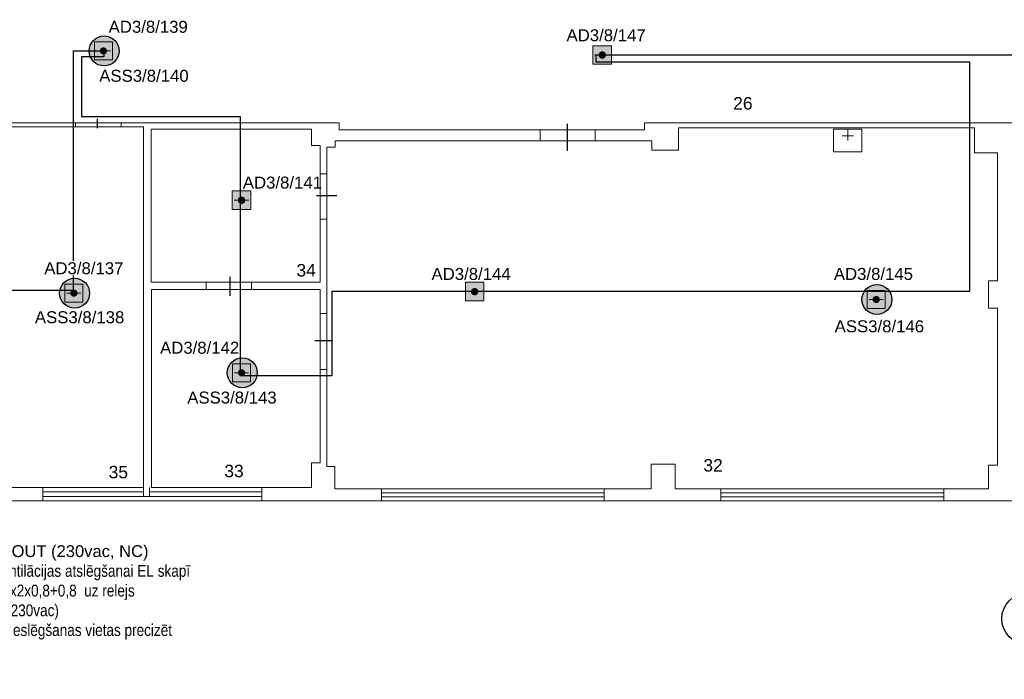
# Model space of a CAD drawing. Header units: millimetres. Extents: x -197461 to 862495, y -970068 to 63888.
# Tile 198 of 205: x -121923 to -104563, y -137108 to -125472. Entities that reach past the tile are written whole.
import ezdxf
from ezdxf import colors
from ezdxf.entities.mleader import LeaderData, LeaderLine
from ezdxf.math import Vec2, Vec3

# ---------------------------------------------------------------- set-up
doc = ezdxf.new("R2010")
doc.units = ezdxf.units.MM
doc.layers.get('0').update_dxf_attribs({"linetype": 'CONTINUOUS'})
for name, color, linetype, lineweight in [('1_eksplikacija', 8, 'CONTINUOUS', 15), ('1_ESOSAS_SIENAS', 7, 'CONTINUOUS', 30), ('1_sanehnika', 8, 'CONTINUOUS', 15), ('S-GRID-IDEN', 1, 'CONTINUOUS', 25)]:
    doc.layers.add(name, color=color, linetype=linetype, lineweight=lineweight)
doc.layers.add('UAS', color=240, linetype='CONTINUOUS')
doc.styles.add('ARIAL', font='arialbd.ttf')
doc.styles.add('PBL', font='arial.ttf')

# ---------------------------------------------------------------- blocks, each defined once
blk = doc.blocks.new('Grid - Ass 4_0mm-197408-Pirmā stāva plāns uz atzīmes 0_000 M1-150')
at = {"layer": 'S-GRID-IDEN'}
blk.add_circle((0, 0), 3, dxfattribs=at)
blk = doc.blocks.new('AD-proj')
at = {"lineweight": 5}
blk.add_lwpolyline([(-250, -250), (250, -250), (250, 250), (-250, 250)], close=True, dxfattribs=at)
at = {"const_width": 30}
blk.add_lwpolyline([(-200, 0), (200, 0)], dxfattribs=at)
at = {"const_width": 100}
blk.add_lwpolyline([(-50, 0, 1), (50, 0, 1)], format="xyb", close=True, dxfattribs=at)

msp = doc.modelspace()

# ---------------------------------------------------------------- hatches: boundary and pattern name
at = {"layer": 'UAS', "lineweight": 50, "true_color": 0xffffff}
h = msp.add_hatch(color=7, dxfattribs=at)
h.dxf.hatch_style = 1
h.paths.add_polyline_path([(-120415.34038, -126022.72917, -1), (-120478.42732, -126022.72917, -1)], flags=0)
h.paths.add_polyline_path([(-120604.60118, -125865.01184), (-120604.60118, -126180.4465), (-120289.16652, -126180.4465), (-120289.16652, -125865.01184)], flags=16)
h.paths.add_polyline_path([(-120170.30267, -126023.44635, 1), (-120698.34998, -126023.44635, 1)])
h.paths.add_polyline_path([(-120289.16652, -126180.4465), (-120604.60118, -126180.4465), (-120604.60118, -125865.01184), (-120289.16652, -125865.01184)], flags=16)
h = msp.add_hatch(color=7, dxfattribs=at)
h.dxf.hatch_style = 1
h.paths.add_polyline_path([(-111684.18275, -126095.29531), (-111618.71181, -126095.29531, 1)], flags=16)
h.paths.add_polyline_path([(-111487.76993, -126258.97266), (-111487.76993, -125931.61796), (-111815.12463, -125931.61796), (-111815.12463, -126258.97266)])
h = msp.add_hatch(color=7, dxfattribs=at)
h.dxf.hatch_style = 1
h.paths.add_polyline_path([(-118043.74806, -128657.05369), (-117978.27712, -128657.05369, 1)], flags=16)
h.paths.add_polyline_path([(-117847.33524, -128820.73104), (-117847.33524, -128493.37634), (-118174.68994, -128493.37634), (-118174.68994, -128820.73104)])
at = {"layer": 'UAS', "lineweight": 50, "true_color": 0xc7c8ca}
h = msp.add_hatch(color=9, dxfattribs=at)
h.dxf.hatch_style = 1
h.paths.add_polyline_path([(-120935.55117, -130295.60311, -1), (-120998.6381, -130295.60311, -1)], flags=0)
h.paths.add_polyline_path([(-121124.81197, -130137.88578), (-121124.81197, -130453.32045), (-120809.3773, -130453.32045), (-120809.3773, -130137.88578)], flags=16)
h.paths.add_polyline_path([(-120690.51346, -130296.32029, 1), (-121218.56077, -130296.32029, 1)])
h.paths.add_polyline_path([(-120809.3773, -130453.32045), (-121124.81197, -130453.32045), (-121124.81197, -130137.88578), (-120809.3773, -130137.88578)], flags=16)
at = {"layer": 'UAS', "lineweight": 50, "true_color": 0xffffff}
h = msp.add_hatch(color=7, dxfattribs=at)
h.dxf.hatch_style = 1
h.paths.add_polyline_path([(-113934.16439, -130268.58493), (-113868.69345, -130268.58493, 1)], flags=16)
h.paths.add_polyline_path([(-113737.75157, -130432.26228), (-113737.75157, -130104.90759), (-114065.10627, -130104.90759), (-114065.10627, -130432.26228)])
at = {"layer": 'UAS', "lineweight": 50, "true_color": 0xc7c8ca}
h = msp.add_hatch(color=9, dxfattribs=at)
h.dxf.hatch_style = 1
h.paths.add_polyline_path([(-106790.08531, -130407.36242, -1), (-106853.17224, -130407.36242, -1)], flags=0)
h.paths.add_polyline_path([(-106979.34611, -130249.64508), (-106979.34611, -130565.07975), (-106663.91144, -130565.07975), (-106663.91144, -130249.64508)], flags=16)
h.paths.add_polyline_path([(-106545.0476, -130408.07959, 1), (-107073.09491, -130408.07959, 1)])
h.paths.add_polyline_path([(-106663.91144, -130565.07975), (-106979.34611, -130565.07975), (-106979.34611, -130249.64508), (-106663.91144, -130249.64508)], flags=16)
h = msp.add_hatch(color=9, dxfattribs=at)
h.dxf.hatch_style = 1
h.paths.add_polyline_path([(-117978.95903, -131699.74199, -1), (-118042.04597, -131699.74199, -1)], flags=0)
h.paths.add_polyline_path([(-118168.21983, -131542.02465), (-118168.21983, -131857.45932), (-117852.78517, -131857.45932), (-117852.78517, -131542.02465)], flags=16)
h.paths.add_polyline_path([(-117733.92133, -131700.45916, 1), (-118261.96864, -131700.45916, 1)])
h.paths.add_polyline_path([(-117852.78517, -131857.45932), (-118168.21983, -131857.45932), (-118168.21983, -131542.02465), (-117852.78517, -131542.02465)], flags=16)

# ---------------------------------------------------------------- linework, layer by layer
at = {"color": 18, "true_color": 0x000000}
for p, q in [((-120552.89327, -127387.80331), (-120552.89327, -127220.48764)), ((-112262.31764, -127786.45802), (-112262.31764, -127310.65521)), ((-116692.04663, -128571.15334), (-116329.28316, -128571.15334)), ((-118209.05422, -130344.25414), (-118209.05422, -130005.49003)), ((-116717.26458, -131132.42412), (-116402.54504, -131132.42412))]:
    msp.add_line(p, q, dxfattribs=at)
at = {"layer": '1_ESOSAS_SIENAS', "color": 251, "lineweight": 9, "true_color": 0x636466}
for p, q in [((-123575.64328, -127294.268), (-120132.6021, -127294.268)), ((-122333.94328, -127361.368), (-120129.18842, -127361.368)), ((-120936.94328, -127361.368), (-120936.94328, -127294.268)), ((-120136.04328, -127294.268), (-116287.24328, -127294.268)), ((-120136.04328, -127361.368), (-120136.04328, -127294.268)), ((-120136.04328, -127361.368), (-119737.44328, -127361.368)), ((-119737.44328, -127361.368), (-119737.44328, -133721.818)), ((-119606.94328, -127403.668), (-116777.64328, -127403.668)), ((-119606.94328, -127403.668), (-119606.94328, -130102.468)), ((-116777.64328, -127403.668), (-116777.64328, -127692.868)), ((-116287.24328, -127294.268), (-116287.24328, -127414.268)), ((-116287.24328, -127414.268), (-111540.92559, -127414.268)), ((-112748.94328, -127611.768), (-112748.94328, -127414.268)), ((-111778.74328, -127414.268), (-110907.44328, -127414.268)), ((-111778.74328, -127611.768), (-111778.74328, -127414.268)), ((-110907.44328, -127294.268), (-103611.94328, -127294.268)), ((-110307.74328, -127382.468), (-105090.14328, -127382.468)), ((-110307.74328, -127382.468), (-110307.74328, -127774.068)), ((-105090.14328, -127382.468), (-105090.14328, -127823.368)), ((-116777.64328, -127692.868), (-116625.94328, -127692.868)), ((-116625.94328, -127692.868), (-116625.94328, -128193.868)), ((-116506.04328, -127721.168), (-116506.04328, -128193.868)), ((-116506.04328, -127721.168), (-116357.84328, -127721.168)), ((-116357.84328, -127611.768), (-111750.13361, -127611.768)), ((-116357.84328, -127611.768), (-116357.84328, -127721.168)), ((-111778.74328, -127611.768), (-110776.94328, -127611.768)), ((-110776.94328, -127611.768), (-110776.94328, -127774.068)), ((-110776.94328, -127774.068), (-110307.74328, -127774.068)), ((-105090.14328, -127823.368), (-104680.94328, -127823.368)), ((-104680.94328, -130081.168), (-104680.94328, -127823.368)), ((-116625.94328, -128172.82504), (-116625.94328, -130102.468)), ((-116625.94328, -128193.868), (-116506.04328, -128193.868)), ((-116506.04328, -128154.92525), (-116506.04328, -130652.658)), ((-116625.94328, -128991.168), (-116506.04328, -128991.168)), ((-119606.94328, -130102.468), (-118636.74328, -130102.468)), ((-118671.31921, -130102.468), (-116625.94328, -130102.468)), ((-118636.74328, -130232.868), (-118636.74328, -130102.468)), ((-117835.94328, -130232.868), (-117835.94328, -130102.468)), ((-104839.64328, -130561.038), (-104839.64328, -130081.168)), ((-104839.64328, -130081.168), (-104680.94328, -130081.168)), ((-119596.34328, -130232.868), (-118636.74328, -130232.868)), ((-119596.34328, -130232.868), (-119596.34328, -133721.818)), ((-118680.12987, -130232.868), (-116625.94328, -130232.868)), ((-116625.94328, -130232.868), (-116625.94328, -130652.658)), ((-116625.94328, -130645.14439), (-116625.94328, -133291.468)), ((-116506.04328, -130652.658), (-116625.94328, -130652.658)), ((-116506.04328, -130649.57722), (-116506.04328, -133351.398)), ((-104839.64328, -130561.038), (-104680.94328, -130561.038)), ((-104680.94328, -130561.038), (-104680.94328, -133330.338)), ((-116506.04328, -131640.428), (-116625.94328, -131640.428)), ((-116777.64328, -133291.468), (-116625.94328, -133291.468)), ((-116777.64328, -133291.468), (-116777.64328, -133721.818)), ((-110787.44328, -133312.708), (-110787.44328, -133750.078)), ((-110787.44328, -133312.708), (-110367.64328, -133312.708)), ((-110367.64328, -133312.708), (-110367.64328, -133750.078)), ((-116506.04328, -133351.398), (-116364.94328, -133351.398)), ((-116364.94328, -133351.398), (-116364.94328, -133750.078)), ((-104839.64328, -133330.338), (-104839.64328, -133750.078)), ((-104839.64328, -133330.338), (-104680.94328, -133330.338)), ((-122376.24328, -133721.818), (-119737.44328, -133721.818)), ((-121515.44328, -133721.818), (-121515.44328, -133961.748)), ((-121515.44328, -133799.568), (-119737.44328, -133799.568)), ((-119737.44328, -133721.818), (-119737.44328, -133880.568)), ((-119635.14328, -133721.818), (-119635.14328, -133880.568)), ((-119635.14328, -133799.568), (-117656.04328, -133799.568)), ((-119596.34328, -133721.818), (-116777.64328, -133721.818)), ((-117656.04328, -133721.818), (-117656.04328, -133961.748)), ((-116364.94328, -133750.078), (-110787.44328, -133750.078)), ((-115546.44328, -133750.078), (-115546.44328, -133961.748)), ((-115546.44328, -133820.628), (-111616.54328, -133820.628)), ((-111616.54328, -133750.078), (-111616.54328, -133961.748)), ((-110367.64328, -133750.078), (-104839.64328, -133750.078)), ((-109559.84328, -133750.078), (-109559.84328, -133961.748)), ((-105629.84328, -133820.628), (-109559.84328, -133820.628)), ((-105629.84328, -133750.078), (-105629.84328, -133961.748)), ((-158934.59328, -133961.748), (-98771.84328, -133961.748)), ((-121515.44328, -133880.568), (-117656.04328, -133880.568)), ((-115546.44328, -133891.188), (-111616.54328, -133891.188)), ((-105629.84328, -133891.188), (-109559.84328, -133891.188))]:
    msp.add_line(p, q, dxfattribs=at)
at = {"layer": '1_ESOSAS_SIENAS', "color": 251, "linetype": 'ByBlock', "lineweight": 9, "true_color": 0x636466}
msp.add_line((-110907.44328, -127294.268), (-110907.44328, -127414.268), dxfattribs=at)
at = {"layer": '1_sanehnika', "color": 251, "lineweight": 9, "true_color": 0x636466}
for p, q in [((-107573.64328, -127802.368), (-107573.64328, -127403.668)), ((-107573.64328, -127403.668), (-107072.74328, -127403.668)), ((-107573.64328, -127802.368), (-107573.64328, -127403.668)), ((-107323.24328, -127601.168), (-107323.24328, -127403.668)), ((-107072.74328, -127802.368), (-107072.74328, -127403.668)), ((-107072.74328, -127403.668), (-107072.74328, -127802.368)), ((-107421.94328, -127523.568), (-107224.44328, -127523.568)), ((-107072.74328, -127802.368), (-107573.64328, -127802.368))]:
    msp.add_line(p, q, dxfattribs=at)
at = {"layer": 'UAS', "color": 1}
msp.add_lwpolyline([(-122148.62828, -130243.73468), (-120976.03624, -130243.73468), (-120976.03624, -126023.49587), (-120441.86054, -126023.49587), (-120441.86054, -126128.71795), (-120833.58702, -126128.71795), (-120833.58702, -127177.58174), (-118033.69257, -127177.58174), (-118033.69257, -131749.36925), (-116411.24598, -131749.36925), (-116411.24598, -130260.90495), (-105170.90765, -130260.90495), (-105170.90765, -126222.51995), (-111758.62563, -126222.51995), (-111758.62563, -126090.29768), (-102900.82929, -126090.29768)], dxfattribs=at)
at = {"layer": 'UAS', "color": 1, "lineweight": 30}
for centre in [(-120434.32633, -126023.44635), (-120954.53711, -130296.32029), (-106809.07125, -130408.07959), (-117997.94498, -131700.45916)]:
    msp.add_circle(centre, 264.02365, dxfattribs=at)

# ---------------------------------------------------------------- block references
at = {"layer": 'S-GRID-IDEN', "color": 251, "lineweight": 13, "true_color": 0x636466, "xscale": 149.9999999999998, "yscale": 149.9999999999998, "zscale": 149.9999999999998, "rotation": 90.08143300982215}
msp.add_blockref('Grid - Ass 4_0mm-197408-Pirmā stāva plāns uz atzīmes 0_000 M1-150', (-104158.52605, -136038.74737), dxfattribs=at)
at = {"layer": 'UAS'}
for p, xscale, yscale, zscale in [((-120446.88385, -126022.72917), 0.6308693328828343, 0.6308693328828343, 0.6308693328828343), ((-111651.44728, -126095.29531), 0.6547093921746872, 0.6547093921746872, 0.6547093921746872), ((-118011.01259, -128657.05369), 0.6547093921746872, 0.6547093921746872, 0.6547093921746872), ((-120967.09463, -130295.60311), 0.6308693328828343, 0.6308693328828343, 0.6308693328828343), ((-113901.42892, -130268.58493), 0.6547093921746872, 0.6547093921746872, 0.6547093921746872), ((-106821.62877, -130407.36242), 0.6308693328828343, 0.6308693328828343, 0.6308693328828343), ((-118010.5025, -131699.74199), 0.6308693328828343, 0.6308693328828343, 0.6308693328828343)]:
    msp.add_blockref('AD-proj', p, dxfattribs=dict(at, xscale=xscale, yscale=yscale, zscale=zscale))

# ---------------------------------------------------------------- texts
at = {"layer": '1_eksplikacija', "color": 251, "linetype": 'ByBlock', "lineweight": 9, "true_color": 0x636466, "style": 'PBL'}
for s, p in [('26', (-109342.77177, -127057.25279)), ('34', (-117043.3081, -130001.85929)), ('33', (-118314.7533, -133542.62874)), ('32', (-109868.54752, -133442.3331)), ('35', (-120354.31751, -133562.33594))]:
    msp.add_text(s, height=220, dxfattribs=at).set_placement(p)

# ---------------------------------------------------------------- leaders
at = {"layer": 'UAS', "color": 18, "true_color": 0x000000}
ml = msp.add_multileader_mtext('Standard', dxfattribs=at)
ml.set_content('\\A1;{\\fArial|b0|i0|c186|p34;\\C1;AVM3/8/134 \\C256;\\c0;1. OUT (230vac, NC)\\fArial|b0|i0|c0|p34;\\P\\pxql;\\fArial Narrow|b0|i0|c0|p34;Adre\\fArial Narrow|b0|i0|c186|p34;šu modulis ventilācijas atslēgšanai EL skapī\\fArial Narrow|b0|i0|c0|p34;\\P\\fArial Narrow|b0|i0|c186|p34;JE-E FE180/E30 1x2x0,8+0,8 \\fArial Narrow|b0|i0|c0|p34; uz relejs 4xNO/NC (230vzc/230vac)\\fArial Narrow|b0|i0|c186|p34;\\PUzstadīšanas un pieslēgšanas vietas precizēt montāžas laikā)}', color=(41, 19, 236))
ml.set_leader_properties()
ml.build(insert=Vec2(0, 0))
ml.multileader.update_dxf_attribs({"text_right_attachment_type": 6, "dogleg_length": 0.36, "arrow_head_size": 166.99834})
ctx = ml.context
ctx.base_point, ctx.char_height, ctx.arrow_head_size, ctx.landing_gap_size, ctx.plane_origin = Vec3(-124158.82486, -134877.16248), 208.74792195, 166.99834, 83.49917, Vec3(-119293.49742, -160362.30212)
ctx.right_attachment = 6
notes = []
notes.append((ctx, [(0, (1, 1, 0), (-124394.79992, -134877.16248), (1, 0), 235.97506, [(0, [(-125535.68712, -127026.05296)], 0, [])])]))
ctx.mtext.insert, ctx.mtext.width, ctx.mtext.flow_direction = Vec3(-124075.32569, -134742.10286), 5185.9486629, 5
for ctx, leaders in notes:
    for number, flags, end, landing, length, lines in leaders:
        leader = LeaderData()
        leader.index, (leader.has_last_leader_line, leader.has_dogleg_vector, leader.attachment_direction) = number, flags
        leader.last_leader_point, leader.dogleg_vector, leader.dogleg_length = Vec3(end), Vec3(landing), length
        for number, points, colour, breaks in lines:
            line = LeaderLine()
            line.index, line.vertices, line.color, line.breaks = number, Vec3.list(points), colors.encode_raw_color(colour), breaks
            leader.lines.append(line)
        ctx.leaders.append(leader)

# ---------------------------------------------------------------- next in the draw order: texts
at = {"layer": 'UAS', "color": 251, "linetype": 'Continuous', "lineweight": 20, "true_color": 0x636466, "char_height": 211.4384766, "width": 1051.7117129, "attachment_point": 5, "style": 'ARIAL', "bg_fill": 3, "box_fill_scale": 1.1, "bg_fill_color": 256, "bg_fill_transparency": 0}
for s, insert in [('\\A1;{\\fArial|b0|i0|c186|p34;\\C1;AD3/8/139}', (-119656.63538, -125598.78482)), ('\\A1;{\\fArial|b0|i0|c186|p34;\\C1;AD3/8/147}', (-111583.7452, -125748.35404)), ('\\A1;{\\fArial|b0|i0|c186|p34;\\C1;ASS3/8/140}', (-119731.70566, -126462.87152)), ('\\A1;{\\fArial|b0|i0|c186|p34;\\C1;AD3/8/141}', (-117290.64571, -128346.70162)), ('\\A1;{\\fArial|b0|i0|c186|p34;\\C1;AD3/8/137}', (-120791.40873, -129857.92576)), ('\\A1;{\\fArial|b0|i0|c186|p34;\\C1;AD3/8/144}', (-113964.05423, -129958.89141)), ('\\A1;{\\fArial|b0|i0|c186|p34;\\C1;AD3/8/145}', (-106870.8347, -129958.4738)), ('\\A1;{\\fArial|b0|i0|c186|p34;\\C1;ASS3/8/138}', (-120866.479, -130722.01246)), ('\\A1;{\\fArial|b0|i0|c186|p34;\\C1;ASS3/8/146}', (-106765.38896, -130882.10228)), ('\\A1;{\\fArial|b0|i0|c186|p34;\\C1;AD3/8/142}', (-118749.94382, -131260.44238)), ('\\A1;{\\fArial|b0|i0|c186|p34;\\C1;ASS3/8/143}', (-118179.89885, -132139.14548))]:
    msp.add_mtext(s, dxfattribs=dict(at, insert=insert))

doc.saveas('drawing.dxf')
